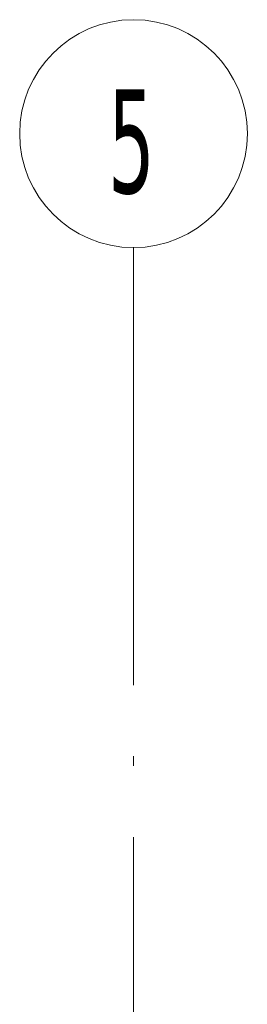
# Model space of a CAD drawing. Header units: millimetres. Extents: x 0 to 1517, y -116 to 725.
# Tile 86 of 256: x 857.52 to 862.32, y 60.73 to 81.46. Entities that reach past the tile are written whole.
import ezdxf

# ---------------------------------------------------------------- set-up
doc = ezdxf.new("R2010")
doc.units = ezdxf.units.MM
doc.linetypes.add('CADWORK_5', pattern=[13.2, 10, -1.5, 0.2, -1.5])
doc.layers.add('Ech.1_75', color=7, linetype='Continuous')
doc.styles.add('tahoma-', font='txt', dxfattribs={"height": 1})

msp = doc.modelspace()

# ---------------------------------------------------------------- wipeouts: each hides what was drawn before it
at = {"linetype": 'Continuous'}
msp.add_wipeout([(859.916, 76.664), (859.931, 76.664), (859.946, 76.664), (859.961, 76.665), (859.976, 76.665), (859.991, 76.665), (860.006, 76.666), (860.021, 76.667), (860.036, 76.667), (860.051, 76.668), (860.066, 76.669), (860.081, 76.67), (860.097, 76.671), (860.112, 76.672), (860.127, 76.673), (860.142, 76.675), (860.157, 76.676), (860.172, 76.678), (860.187, 76.68), (860.202, 76.681), (860.217, 76.683), (860.231, 76.685), (860.246, 76.687), (860.261, 76.689), (860.276, 76.691), (860.291, 76.694), (860.306, 76.696), (860.321, 76.699), (860.336, 76.701), (860.351, 76.704), (860.365, 76.707), (860.38, 76.71), (860.395, 76.713), (860.41, 76.716), (860.425, 76.719), (860.439, 76.722), (860.454, 76.725), (860.469, 76.729), (860.483, 76.732), (860.498, 76.736), (860.513, 76.74), (860.527, 76.743), (860.542, 76.747), (860.556, 76.751), (860.571, 76.755), (860.585, 76.76), (860.6, 76.764), (860.614, 76.768), (860.629, 76.773), (860.643, 76.777), (860.657, 76.782), (860.672, 76.786), (860.686, 76.791), (860.7, 76.796), (860.714, 76.801), (860.729, 76.806), (860.743, 76.811), (860.757, 76.816), (860.771, 76.822), (860.785, 76.827), (860.799, 76.833), (860.813, 76.838), (860.827, 76.844), (860.841, 76.85), (860.855, 76.856), (860.869, 76.862), (860.883, 76.868), (860.896, 76.874), (860.91, 76.88), (860.924, 76.886), (860.938, 76.893), (860.951, 76.899), (860.965, 76.906), (860.978, 76.912), (860.992, 76.919), (861.005, 76.926), (861.019, 76.933), (861.032, 76.94), (861.045, 76.947), (861.059, 76.954), (861.072, 76.961), (861.085, 76.968), (861.098, 76.976), (861.111, 76.983), (861.124, 76.991), (861.137, 76.998), (861.15, 77.006), (861.163, 77.014), (861.176, 77.022), (861.189, 77.03), (861.202, 77.038), (861.214, 77.046), (861.227, 77.054), (861.24, 77.062), (861.252, 77.071), (861.265, 77.079), (861.277, 77.088), (861.29, 77.096), (861.302, 77.105), (861.314, 77.114), (861.326, 77.123), (861.339, 77.131), (861.351, 77.14), (861.363, 77.15), (861.375, 77.159), (861.387, 77.168), (861.399, 77.177), (861.41, 77.186), (861.422, 77.196), (861.434, 77.205), (861.446, 77.215), (861.457, 77.225), (861.469, 77.234), (861.48, 77.244), (861.492, 77.254), (861.503, 77.264), (861.514, 77.274), (861.525, 77.284), (861.537, 77.294), (861.548, 77.304), (861.559, 77.315), (861.57, 77.325), (861.58, 77.335), (861.591, 77.346), (861.602, 77.357), (861.613, 77.367), (861.623, 77.378), (861.634, 77.389), (861.644, 77.399), (861.655, 77.41), (861.665, 77.421), (861.676, 77.432), (861.686, 77.443), (861.696, 77.455), (861.706, 77.466), (861.716, 77.477), (861.726, 77.488), (861.736, 77.5), (861.746, 77.511), (861.755, 77.523), (861.765, 77.534), (861.775, 77.546), (861.784, 77.558), (861.793, 77.57), (861.803, 77.581), (861.812, 77.593), (861.821, 77.605), (861.83, 77.617), (861.839, 77.629), (861.848, 77.641), (861.857, 77.654), (861.866, 77.666), (861.875, 77.678), (861.884, 77.69), (861.892, 77.703), (861.901, 77.715), (861.909, 77.728), (861.918, 77.74), (861.926, 77.753), (861.934, 77.766), (861.942, 77.778), (861.95, 77.791), (861.958, 77.804), (861.966, 77.817), (861.974, 77.83), (861.982, 77.843), (861.989, 77.856), (861.997, 77.869), (862.004, 77.882), (862.012, 77.895), (862.019, 77.908), (862.026, 77.921), (862.033, 77.935), (862.04, 77.948), (862.047, 77.961), (862.054, 77.975), (862.061, 77.988), (862.068, 78.002), (862.074, 78.015), (862.081, 78.029), (862.087, 78.042), (862.094, 78.056), (862.1, 78.07), (862.106, 78.083), (862.112, 78.097), (862.118, 78.111), (862.124, 78.125), (862.13, 78.139), (862.136, 78.153), (862.142, 78.167), (862.147, 78.181), (862.153, 78.195), (862.158, 78.209), (862.163, 78.223), (862.169, 78.237), (862.174, 78.251), (862.179, 78.265), (862.184, 78.28), (862.189, 78.294), (862.194, 78.308), (862.198, 78.323), (862.203, 78.337), (862.207, 78.351), (862.212, 78.366), (862.216, 78.38), (862.22, 78.395), (862.225, 78.409), (862.229, 78.424), (862.233, 78.438), (862.237, 78.453), (862.24, 78.467), (862.244, 78.482), (862.248, 78.497), (862.251, 78.511), (862.255, 78.526), (862.258, 78.541), (862.261, 78.555), (862.264, 78.57), (862.267, 78.585), (862.27, 78.6), (862.273, 78.614), (862.276, 78.629), (862.279, 78.644), (862.281, 78.659), (862.284, 78.674), (862.286, 78.689), (862.288, 78.704), (862.291, 78.719), (862.293, 78.734), (862.295, 78.748), (862.297, 78.763), (862.299, 78.778), (862.3, 78.793), (862.302, 78.808), (862.304, 78.823), (862.305, 78.838), (862.306, 78.853), (862.308, 78.868), (862.309, 78.883), (862.31, 78.898), (862.311, 78.914), (862.312, 78.929), (862.313, 78.944), (862.313, 78.959), (862.314, 78.974), (862.315, 78.989), (862.315, 79.004), (862.315, 79.019), (862.316, 79.034), (862.316, 79.049), (862.316, 79.064), (862.316, 79.079), (862.316, 79.094), (862.315, 79.109), (862.315, 79.125), (862.315, 79.14), (862.314, 79.155), (862.313, 79.17), (862.313, 79.185), (862.312, 79.2), (862.311, 79.215), (862.31, 79.23), (862.309, 79.245), (862.308, 79.26), (862.306, 79.275), (862.305, 79.29), (862.304, 79.305), (862.302, 79.32), (862.3, 79.335), (862.299, 79.35), (862.297, 79.365), (862.295, 79.38), (862.293, 79.395), (862.291, 79.41), (862.288, 79.425), (862.286, 79.44), (862.284, 79.455), (862.281, 79.469), (862.279, 79.484), (862.276, 79.499), (862.273, 79.514), (862.27, 79.529), (862.267, 79.544), (862.264, 79.558), (862.261, 79.573), (862.258, 79.588), (862.255, 79.602), (862.251, 79.617), (862.248, 79.632), (862.244, 79.646), (862.24, 79.661), (862.237, 79.676), (862.233, 79.69), (862.229, 79.705), (862.225, 79.719), (862.22, 79.734), (862.216, 79.748), (862.212, 79.763), (862.207, 79.777), (862.203, 79.791), (862.198, 79.806), (862.194, 79.82), (862.189, 79.834), (862.184, 79.849), (862.179, 79.863), (862.174, 79.877), (862.169, 79.891), (862.163, 79.905), (862.158, 79.92), (862.153, 79.934), (862.147, 79.948), (862.142, 79.962), (862.136, 79.976), (862.13, 79.99), (862.124, 80.004), (862.118, 80.017), (862.112, 80.031), (862.106, 80.045), (862.1, 80.059), (862.094, 80.072), (862.087, 80.086), (862.081, 80.1), (862.074, 80.113), (862.068, 80.127), (862.061, 80.14), (862.054, 80.154), (862.047, 80.167), (862.04, 80.181), (862.033, 80.194), (862.026, 80.207), (862.019, 80.22), (862.012, 80.234), (862.004, 80.247), (861.997, 80.26), (861.989, 80.273), (861.982, 80.286), (861.974, 80.299), (861.966, 80.312), (861.958, 80.325), (861.95, 80.337), (861.942, 80.35), (861.934, 80.363), (861.926, 80.376), (861.918, 80.388), (861.909, 80.401), (861.901, 80.413), (861.892, 80.426), (861.884, 80.438), (861.875, 80.45), (861.866, 80.463), (861.857, 80.475), (861.848, 80.487), (861.839, 80.499), (861.83, 80.511), (861.821, 80.523), (861.812, 80.535), (861.803, 80.547), (861.793, 80.559), (861.784, 80.571), (861.775, 80.582), (861.765, 80.594), (861.755, 80.606), (861.746, 80.617), (861.736, 80.629), (861.726, 80.64), (861.716, 80.651), (861.706, 80.663), (861.696, 80.674), (861.686, 80.685), (861.676, 80.696), (861.665, 80.707), (861.655, 80.718), (861.644, 80.729), (861.634, 80.74), (861.623, 80.751), (861.613, 80.761), (861.602, 80.772), (861.591, 80.782), (861.58, 80.793), (861.57, 80.803), (861.559, 80.814), (861.548, 80.824), (861.537, 80.834), (861.525, 80.844), (861.514, 80.854), (861.503, 80.864), (861.492, 80.874), (861.48, 80.884), (861.469, 80.894), (861.457, 80.904), (861.446, 80.913), (861.434, 80.923), (861.422, 80.933), (861.41, 80.942), (861.399, 80.951), (861.387, 80.961), (861.375, 80.97), (861.363, 80.979), (861.351, 80.988), (861.339, 80.997), (861.326, 81.006), (861.314, 81.015), (861.302, 81.023), (861.29, 81.032), (861.277, 81.041), (861.265, 81.049), (861.252, 81.058), (861.24, 81.066), (861.227, 81.074), (861.214, 81.082), (861.202, 81.091), (861.189, 81.099), (861.176, 81.107), (861.163, 81.114), (861.15, 81.122), (861.137, 81.13), (861.124, 81.138), (861.111, 81.145), (861.098, 81.153), (861.085, 81.16), (861.072, 81.167), (861.059, 81.175), (861.045, 81.182), (861.032, 81.189), (861.019, 81.196), (861.005, 81.203), (860.992, 81.209), (860.978, 81.216), (860.965, 81.223), (860.951, 81.229), (860.938, 81.236), (860.924, 81.242), (860.91, 81.248), (860.896, 81.255), (860.883, 81.261), (860.869, 81.267), (860.855, 81.273), (860.841, 81.279), (860.827, 81.284), (860.813, 81.29), (860.799, 81.296), (860.785, 81.301), (860.771, 81.307), (860.757, 81.312), (860.743, 81.317), (860.729, 81.322), (860.714, 81.327), (860.7, 81.332), (860.686, 81.337), (860.672, 81.342), (860.657, 81.347), (860.643, 81.351), (860.629, 81.356), (860.614, 81.36), (860.6, 81.365), (860.585, 81.369), (860.571, 81.373), (860.556, 81.377), (860.542, 81.381), (860.527, 81.385), (860.513, 81.389), (860.498, 81.393), (860.483, 81.396), (860.469, 81.4), (860.454, 81.403), (860.439, 81.406), (860.425, 81.41), (860.41, 81.413), (860.395, 81.416), (860.38, 81.419), (860.365, 81.422), (860.351, 81.424), (860.336, 81.427), (860.321, 81.43), (860.306, 81.432), (860.291, 81.435), (860.276, 81.437), (860.261, 81.439), (860.246, 81.441), (860.231, 81.443), (860.217, 81.445), (860.202, 81.447), (860.187, 81.449), (860.172, 81.451), (860.157, 81.452), (860.142, 81.454), (860.127, 81.455), (860.112, 81.456), (860.097, 81.457), (860.081, 81.458), (860.066, 81.459), (860.051, 81.46), (860.036, 81.461), (860.021, 81.462), (860.006, 81.463), (859.991, 81.463), (859.976, 81.463), (859.961, 81.464), (859.946, 81.464), (859.931, 81.464), (859.916, 81.464), (859.901, 81.464), (859.886, 81.464), (859.87, 81.464), (859.855, 81.463), (859.84, 81.463), (859.825, 81.463), (859.81, 81.462), (859.795, 81.461), (859.78, 81.46), (859.765, 81.459), (859.75, 81.458), (859.735, 81.457), (859.72, 81.456), (859.705, 81.455), (859.69, 81.454), (859.675, 81.452), (859.66, 81.451), (859.645, 81.449), (859.63, 81.447), (859.615, 81.445), (859.6, 81.443), (859.585, 81.441), (859.57, 81.439), (859.555, 81.437), (859.54, 81.435), (859.525, 81.432), (859.511, 81.43), (859.496, 81.427), (859.481, 81.424), (859.466, 81.422), (859.451, 81.419), (859.436, 81.416), (859.422, 81.413), (859.407, 81.41), (859.392, 81.406), (859.377, 81.403), (859.363, 81.4), (859.348, 81.396), (859.333, 81.393), (859.319, 81.389), (859.304, 81.385), (859.29, 81.381), (859.275, 81.377), (859.261, 81.373), (859.246, 81.369), (859.232, 81.365), (859.217, 81.36), (859.203, 81.356), (859.188, 81.351), (859.174, 81.347), (859.16, 81.342), (859.145, 81.337), (859.131, 81.332), (859.117, 81.327), (859.103, 81.322), (859.089, 81.317), (859.074, 81.312), (859.06, 81.307), (859.046, 81.301), (859.032, 81.296), (859.018, 81.29), (859.004, 81.284), (858.99, 81.279), (858.976, 81.273), (858.963, 81.267), (858.949, 81.261), (858.935, 81.255), (858.921, 81.248), (858.908, 81.242), (858.894, 81.236), (858.88, 81.229), (858.867, 81.223), (858.853, 81.216), (858.84, 81.209), (858.826, 81.203), (858.813, 81.196), (858.799, 81.189), (858.786, 81.182), (858.773, 81.175), (858.76, 81.167), (858.746, 81.16), (858.733, 81.153), (858.72, 81.145), (858.707, 81.138), (858.694, 81.13), (858.681, 81.122), (858.668, 81.114), (858.655, 81.107), (858.643, 81.099), (858.63, 81.091), (858.617, 81.082), (858.604, 81.074), (858.592, 81.066), (858.579, 81.058), (858.567, 81.049), (858.554, 81.041), (858.542, 81.032), (858.53, 81.023), (858.517, 81.015), (858.505, 81.006), (858.493, 80.997), (858.481, 80.988), (858.469, 80.979), (858.457, 80.97), (858.445, 80.961), (858.433, 80.951), (858.421, 80.942), (858.409, 80.933), (858.398, 80.923), (858.386, 80.913), (858.374, 80.904), (858.363, 80.894), (858.351, 80.884), (858.34, 80.874), (858.329, 80.864), (858.317, 80.854), (858.306, 80.844), (858.295, 80.834), (858.284, 80.824), (858.273, 80.814), (858.262, 80.803), (858.251, 80.793), (858.24, 80.782), (858.229, 80.772), (858.219, 80.761), (858.208, 80.751), (858.197, 80.74), (858.187, 80.729), (858.177, 80.718), (858.166, 80.707), (858.156, 80.696), (858.146, 80.685), (858.136, 80.674), (858.125, 80.663), (858.115, 80.651), (858.106, 80.64), (858.096, 80.629), (858.086, 80.617), (858.076, 80.606), (858.066, 80.594), (858.057, 80.582), (858.047, 80.571), (858.038, 80.559), (858.029, 80.547), (858.019, 80.535), (858.01, 80.523), (858.001, 80.511), (857.992, 80.499), (857.983, 80.487), (857.974, 80.475), (857.965, 80.463), (857.957, 80.45), (857.948, 80.438), (857.939, 80.426), (857.931, 80.413), (857.922, 80.401), (857.914, 80.388), (857.906, 80.376), (857.897, 80.363), (857.889, 80.35), (857.881, 80.337), (857.873, 80.325), (857.865, 80.312), (857.858, 80.299), (857.85, 80.286), (857.842, 80.273), (857.835, 80.26), (857.827, 80.247), (857.82, 80.234), (857.813, 80.22), (857.805, 80.207), (857.798, 80.194), (857.791, 80.181), (857.784, 80.167), (857.777, 80.154), (857.771, 80.14), (857.764, 80.127), (857.757, 80.113), (857.751, 80.1), (857.744, 80.086), (857.738, 80.072), (857.731, 80.059), (857.725, 80.045), (857.719, 80.031), (857.713, 80.017), (857.707, 80.004), (857.701, 79.99), (857.696, 79.976), (857.69, 79.962), (857.684, 79.948), (857.679, 79.934), (857.673, 79.92), (857.668, 79.905), (857.663, 79.891), (857.658, 79.877), (857.653, 79.863), (857.648, 79.849), (857.643, 79.834), (857.638, 79.82), (857.633, 79.806), (857.629, 79.791), (857.624, 79.777), (857.62, 79.763), (857.615, 79.748), (857.611, 79.734), (857.607, 79.719), (857.603, 79.705), (857.599, 79.69), (857.595, 79.676), (857.591, 79.661), (857.587, 79.646), (857.584, 79.632), (857.58, 79.617), (857.577, 79.602), (857.574, 79.588), (857.57, 79.573), (857.567, 79.558), (857.564, 79.544), (857.561, 79.529), (857.558, 79.514), (857.555, 79.499), (857.553, 79.484), (857.55, 79.469), (857.548, 79.455), (857.545, 79.44), (857.543, 79.425), (857.541, 79.41), (857.539, 79.395), (857.537, 79.38), (857.535, 79.365), (857.533, 79.35), (857.531, 79.335), (857.529, 79.32), (857.528, 79.305), (857.526, 79.29), (857.525, 79.275), (857.524, 79.26), (857.523, 79.245), (857.521, 79.23), (857.52, 79.215), (857.52, 79.2), (857.519, 79.185), (857.518, 79.17), (857.517, 79.155), (857.517, 79.14), (857.516, 79.125), (857.516, 79.109), (857.516, 79.094), (857.516, 79.079), (857.516, 79.064), (857.516, 79.049), (857.516, 79.034), (857.516, 79.019), (857.516, 79.004), (857.517, 78.989), (857.517, 78.974), (857.518, 78.959), (857.519, 78.944), (857.52, 78.929), (857.52, 78.914), (857.521, 78.898), (857.523, 78.883), (857.524, 78.868), (857.525, 78.853), (857.526, 78.838), (857.528, 78.823), (857.529, 78.808), (857.531, 78.793), (857.533, 78.778), (857.535, 78.763), (857.537, 78.748), (857.539, 78.734), (857.541, 78.719), (857.543, 78.704), (857.545, 78.689), (857.548, 78.674), (857.55, 78.659), (857.553, 78.644), (857.555, 78.629), (857.558, 78.614), (857.561, 78.6), (857.564, 78.585), (857.567, 78.57), (857.57, 78.555), (857.574, 78.541), (857.577, 78.526), (857.58, 78.511), (857.584, 78.497), (857.587, 78.482), (857.591, 78.467), (857.595, 78.453), (857.599, 78.438), (857.603, 78.424), (857.607, 78.409), (857.611, 78.395), (857.615, 78.38), (857.62, 78.366), (857.624, 78.351), (857.629, 78.337), (857.633, 78.323), (857.638, 78.308), (857.643, 78.294), (857.648, 78.28), (857.653, 78.265), (857.658, 78.251), (857.663, 78.237), (857.668, 78.223), (857.673, 78.209), (857.679, 78.195), (857.684, 78.181), (857.69, 78.167), (857.696, 78.153), (857.701, 78.139), (857.707, 78.125), (857.713, 78.111), (857.719, 78.097), (857.725, 78.083), (857.731, 78.07), (857.738, 78.056), (857.744, 78.042), (857.751, 78.029), (857.757, 78.015), (857.764, 78.002), (857.771, 77.988), (857.777, 77.975), (857.784, 77.961), (857.791, 77.948), (857.798, 77.935), (857.805, 77.921), (857.813, 77.908), (857.82, 77.895), (857.827, 77.882), (857.835, 77.869), (857.842, 77.856), (857.85, 77.843), (857.858, 77.83), (857.865, 77.817), (857.873, 77.804), (857.881, 77.791), (857.889, 77.778), (857.897, 77.766), (857.906, 77.753), (857.914, 77.74), (857.922, 77.728), (857.931, 77.715), (857.939, 77.703), (857.948, 77.69), (857.957, 77.678), (857.965, 77.666), (857.974, 77.654), (857.983, 77.641), (857.992, 77.629), (858.001, 77.617), (858.01, 77.605), (858.019, 77.593), (858.029, 77.581), (858.038, 77.57), (858.047, 77.558), (858.057, 77.546), (858.066, 77.534), (858.076, 77.523), (858.086, 77.511), (858.096, 77.5), (858.106, 77.488), (858.115, 77.477), (858.125, 77.466), (858.136, 77.455), (858.146, 77.443), (858.156, 77.432), (858.166, 77.421), (858.177, 77.41), (858.187, 77.399), (858.197, 77.389), (858.208, 77.378), (858.219, 77.367), (858.229, 77.357), (858.24, 77.346), (858.251, 77.335), (858.262, 77.325), (858.273, 77.315), (858.284, 77.304), (858.295, 77.294), (858.306, 77.284), (858.317, 77.274), (858.329, 77.264), (858.34, 77.254), (858.351, 77.244), (858.363, 77.234), (858.374, 77.225), (858.386, 77.215), (858.398, 77.205), (858.409, 77.196), (858.421, 77.186), (858.433, 77.177), (858.445, 77.168), (858.457, 77.159), (858.469, 77.15), (858.481, 77.14), (858.493, 77.131), (858.505, 77.123), (858.517, 77.114), (858.53, 77.105), (858.542, 77.096), (858.554, 77.088), (858.567, 77.079), (858.579, 77.071), (858.592, 77.062), (858.604, 77.054), (858.617, 77.046), (858.63, 77.038), (858.643, 77.03), (858.655, 77.022), (858.668, 77.014), (858.681, 77.006), (858.694, 76.998), (858.707, 76.991), (858.72, 76.983), (858.733, 76.976), (858.746, 76.968), (858.76, 76.961), (858.773, 76.954), (858.786, 76.947), (858.799, 76.94), (858.813, 76.933), (858.826, 76.926), (858.84, 76.919), (858.853, 76.912), (858.867, 76.906), (858.88, 76.899), (858.894, 76.893), (858.908, 76.886), (858.921, 76.88), (858.935, 76.874), (858.949, 76.868), (858.963, 76.862), (858.976, 76.856), (858.99, 76.85), (859.004, 76.844), (859.018, 76.838), (859.032, 76.833), (859.046, 76.827), (859.06, 76.822), (859.074, 76.816), (859.089, 76.811), (859.103, 76.806), (859.117, 76.801), (859.131, 76.796), (859.145, 76.791), (859.16, 76.786), (859.174, 76.782), (859.188, 76.777), (859.203, 76.773), (859.217, 76.768), (859.232, 76.764), (859.246, 76.76), (859.261, 76.755), (859.275, 76.751), (859.29, 76.747), (859.304, 76.743), (859.319, 76.74), (859.333, 76.736), (859.348, 76.732), (859.363, 76.729), (859.377, 76.725), (859.392, 76.722), (859.407, 76.719), (859.422, 76.716), (859.436, 76.713), (859.451, 76.71), (859.466, 76.707), (859.481, 76.704), (859.496, 76.701), (859.511, 76.699), (859.525, 76.696), (859.54, 76.694), (859.555, 76.691), (859.57, 76.689), (859.585, 76.687), (859.6, 76.685), (859.615, 76.683), (859.63, 76.681), (859.645, 76.68), (859.66, 76.678), (859.675, 76.676), (859.69, 76.675), (859.705, 76.673), (859.72, 76.672), (859.735, 76.671), (859.75, 76.67), (859.765, 76.669), (859.78, 76.668), (859.795, 76.667), (859.81, 76.667), (859.825, 76.666), (859.84, 76.665), (859.855, 76.665), (859.87, 76.665), (859.886, 76.664), (859.901, 76.664)], dxfattribs=at).dxf.layer = 'Ech.1_75'

# ---------------------------------------------------------------- next in the draw order: linework, layer by layer
at = {"layer": 'Ech.1_75', "color": 7, "linetype": 'CADWORK_5', "lineweight": 5}
msp.add_lwpolyline([(859.916, 54.25), (859.916, 76.664)], dxfattribs=at)
at = {"layer": 'Ech.1_75', "color": 7, "lineweight": 5}
msp.add_circle((859.916, 79.064), 2.4, dxfattribs=at)

# ---------------------------------------------------------------- next in the draw order: texts
at = {"layer": 'Ech.1_75', "color": 7, "linetype": 'Continuous', "style": 'tahoma-', "width": 0.6}
msp.add_text('5', height=2.186, dxfattribs=at).set_placement((859.381, 77.814))

doc.saveas('drawing.dxf')
